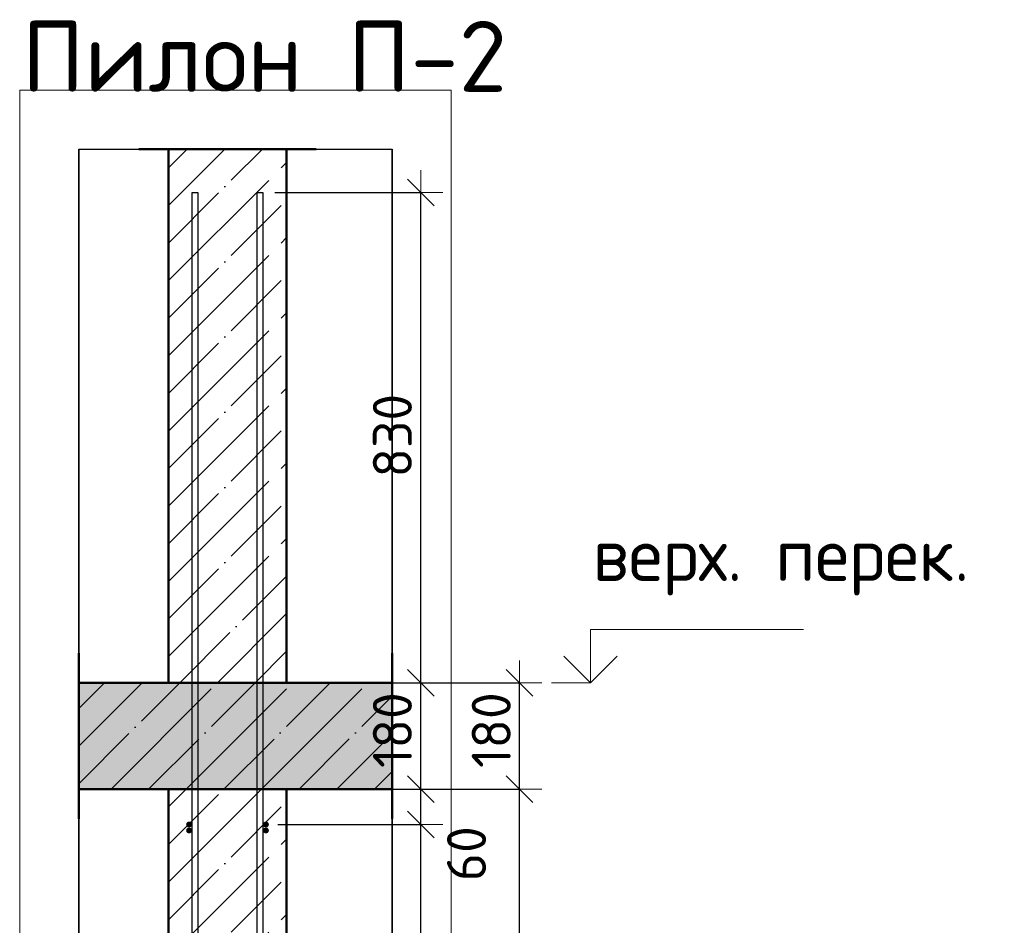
# Model space of a CAD drawing. Header units: millimetres. Extents: x -26477 to 45326, y 46540 to 77465.
# Tile 16 of 50: x -22536 to -20871, y 71408 to 72941. Entities that reach past the tile are written whole.
import ezdxf

# ---------------------------------------------------------------- set-up
doc = ezdxf.new("R2010")
doc.units = ezdxf.units.MM
doc.header["$PDMODE"] = 65
doc.linetypes.add('______11', pattern=[150, 120, -15, 0, -15])
doc.linetypes.add('______5', pattern=[330, 240, -30, 30, -30])
for name, color, linetype, lineweight in [('Standard', 7, 'Continuous', 25), ('Арм.стержн. Арматура края', 96, 'Continuous', 35), ('Арм.стержн. вертикальными 1', 22, 'Continuous', 35), ('Арм.стержн.горизонт. 1', 180, 'Continuous', 35), ('Высотная отметки_ общее', 7, 'Continuous', 13), ('Размерная линия_ общее', 7, 'Continuous', 13)]:
    doc.layers.add(name, color=color, linetype=linetype, lineweight=lineweight)
doc.styles.add('ISOCPEUR', font='ISOCPEUR')
doc.dimstyles.new('DIMSTYLE_4', dxfattribs={"dimtxt": 66, "dimasz": 75, "dimexe": 0, "dimexo": 0, "dimgap": 33, "dimtad": 2, "dimdec": 0, "dimrnd": 5, "dimzin": 12, "dimdsep": 46, "dimtxsty": 'ISOCPEUR', "dimblk1": 'ALL_ML_STRICH', "dimblk2": 'ALL_ML_STRICH', "dimsah": 1, "dimcen": 0, "dimclrd": 7, "dimclre": 256, "dimclrt": 7, "dimadec": 0, "dimazin": 0, "dimtfac": 1, "dimtdec": 0, "dimtix": 1, "dimtmove": 2, "dimatfit": 3, "dimfxl": 0, "dimtvp": 1.2, "dimtzin": 0, "dimlwd": 0, "dimlwe": -3, "dimarcsym": 0})
doc.dimstyles.new('DIMSTYLE_5', dxfattribs={"dimtxt": 66, "dimasz": 75, "dimexe": 0, "dimexo": 0, "dimgap": 33, "dimtad": 2, "dimdec": 0, "dimrnd": 5, "dimzin": 12, "dimdsep": 46, "dimtxsty": 'ISOCPEUR', "dimblk1": 'ALL_ML_STRICH', "dimblk2": 'ALL_ML_STRICH', "dimsah": 1, "dimcen": 0, "dimclrd": 7, "dimclre": 256, "dimclrt": 7, "dimadec": 0, "dimazin": 0, "dimtfac": 1, "dimtdec": 0, "dimtix": 1, "dimtmove": 2, "dimatfit": 3, "dimfxl": 0, "dimtzin": 0, "dimlwd": 0, "dimlwe": -3, "dimarcsym": 0})
doc.dimstyles.new('DIMSTYLE_9', dxfattribs={"dimtxt": 66, "dimasz": 75, "dimexe": 0, "dimexo": 0, "dimgap": 33, "dimtad": 0, "dimdec": 0, "dimrnd": 5, "dimzin": 12, "dimdsep": 46, "dimtxsty": 'ISOCPEUR', "dimblk1": 'ALL_ML_STRICH', "dimblk2": 'ALL_ML_STRICH', "dimsah": 1, "dimcen": 0, "dimclrd": 7, "dimclre": 256, "dimclrt": 7, "dimadec": 0, "dimazin": 0, "dimtfac": 1, "dimtdec": 0, "dimtix": 1, "dimtmove": 2, "dimatfit": 3, "dimfxl": 0, "dimtvp": 1.2, "dimtzin": 0, "dimlwd": 0, "dimlwe": -3, "dimarcsym": 0})

# ---------------------------------------------------------------- blocks, each defined once
blk = doc.blocks.new('ALL_ML_STRICH')
at = {"color": 0, "linetype": 'ByBlock', "lineweight": -2}
for p, q in [((0, -0.5), (0, 0.5)), ((-0.3, -0.3), (0.3, 0.3)), ((-1, 0), (0.5, 0))]:
    blk.add_line(p, q, dxfattribs=at)
blk = doc.blocks.new('*D40')
at = {"layer": 'DEFPOINTS', "color": 7, "linetype": 'Continuous', "lineweight": 13, "transparency": 33554687}
for p in [(-21988.7, 71638.6), (-21960.1, 68518.6), (-21690.8, 68518.6)]:
    blk.add_point(p, dxfattribs=at)
at = {"layer": 'Размерная линия_ общее', "color": 253, "linetype": 'Continuous', "lineweight": -2, "true_color": 0xa0a0a0, "transparency": 33554687}
for p, q in [((-21968.7, 71638.6), (-21690.8, 71638.6)), ((-21940.1, 68518.6), (-21690.8, 68518.6))]:
    blk.add_line(p, q, dxfattribs=at)
at = {"layer": 'Размерная линия_ общее', "color": 7, "linetype": 'Continuous', "lineweight": -2, "transparency": 33554687}
blk.add_line((-21690.8, 68518.6), (-21690.8, 71638.6), dxfattribs=at)
at = {"layer": 'Размерная линия_ общее', "color": 7, "linetype": 'Continuous', "lineweight": 13, "transparency": 33554687, "xscale": 75, "yscale": 75, "zscale": 75}
for p, rotation in [((-21690.8, 71638.6), 90), ((-21690.8, 68518.6), 270)]:
    blk.add_blockref('ALL_ML_STRICH', p, dxfattribs=dict(at, rotation=rotation))
at = {"layer": 'Размерная линия_ общее', "color": 7, "linetype": 'Continuous', "lineweight": 13, "transparency": 33554687, "insert": (-21738.8, 70088.5), "char_height": 66, "width": 264, "attachment_point": 5, "rotation": 90, "style": 'ISOCPEUR'}
blk.add_mtext('\\A1;{3120}', dxfattribs=at)
blk = doc.blocks.new('*D41')
at = {"layer": 'DEFPOINTS', "color": 7, "linetype": 'Continuous', "lineweight": 13, "transparency": 33554687}
for p in [(-21984.7, 71818.6), (-21988.7, 71638.6), (-21690.8, 71638.6)]:
    blk.add_point(p, dxfattribs=at)
at = {"layer": 'Размерная линия_ общее', "color": 253, "linetype": 'Continuous', "lineweight": -2, "true_color": 0xa0a0a0, "transparency": 33554687}
for p, q in [((-21964.7, 71818.6), (-21690.8, 71818.6)), ((-21968.7, 71638.6), (-21690.8, 71638.6))]:
    blk.add_line(p, q, dxfattribs=at)
at = {"layer": 'Размерная линия_ общее', "color": 7, "linetype": 'Continuous', "lineweight": -2, "transparency": 33554687}
blk.add_line((-21690.8, 71638.6), (-21690.8, 71818.6), dxfattribs=at)
at = {"layer": 'Размерная линия_ общее', "color": 7, "linetype": 'Continuous', "lineweight": 13, "transparency": 33554687, "xscale": 75, "yscale": 75, "zscale": 75}
for p, rotation in [((-21690.8, 71818.6), 90), ((-21690.8, 71638.6), 270)]:
    blk.add_blockref('ALL_ML_STRICH', p, dxfattribs=dict(at, rotation=rotation))
at = {"layer": 'Размерная линия_ общее', "color": 7, "linetype": 'Continuous', "lineweight": 13, "transparency": 33554687, "insert": (-21738.8, 71738.5), "char_height": 66, "width": 198, "attachment_point": 5, "rotation": 90, "style": 'ISOCPEUR'}
blk.add_mtext('\\A1;{180}', dxfattribs=at)
blk = doc.blocks.new('*D43')
at = {"layer": 'DEFPOINTS', "color": 7, "linetype": 'Continuous', "lineweight": 13, "transparency": 33554687}
for p in [(-22119.9, 71578.6), (-22119.9, 68578.6), (-21858, 68578.6)]:
    blk.add_point(p, dxfattribs=at)
at = {"layer": 'Размерная линия_ общее', "color": 253, "linetype": 'Continuous', "lineweight": -2, "true_color": 0xa0a0a0, "transparency": 33554687}
for p, q in [((-22099.9, 71578.6), (-21858, 71578.6)), ((-22099.9, 68578.6), (-21858, 68578.6))]:
    blk.add_line(p, q, dxfattribs=at)
at = {"layer": 'Размерная линия_ общее', "color": 7, "linetype": 'Continuous', "lineweight": -2, "transparency": 33554687}
blk.add_line((-21858, 68578.6), (-21858, 71578.6), dxfattribs=at)
at = {"layer": 'Размерная линия_ общее', "color": 7, "linetype": 'Continuous', "lineweight": 13, "transparency": 33554687, "xscale": 75, "yscale": 75, "zscale": 75}
for p, rotation in [((-21858, 71578.6), 90), ((-21858, 68578.6), 270)]:
    blk.add_blockref('ALL_ML_STRICH', p, dxfattribs=dict(at, rotation=rotation))
at = {"layer": 'Размерная линия_ общее', "color": 7, "linetype": 'Continuous', "lineweight": 13, "transparency": 33554687, "insert": (-21939, 69856.6), "char_height": 66, "width": 3.3, "attachment_point": 1, "rotation": 90, "line_spacing_factor": 0.60241, "style": 'ISOCPEUR'}
blk.add_mtext('\\W0.91;15х200=3000', dxfattribs=at)
blk = doc.blocks.new('*D44')
at = {"layer": 'DEFPOINTS', "color": 7, "linetype": 'Continuous', "lineweight": 13, "transparency": 33554687}
for p in [(-22084.9, 71638.6), (-22119.9, 71578.6), (-21858, 71578.6)]:
    blk.add_point(p, dxfattribs=at)
at = {"layer": 'Размерная линия_ общее', "color": 253, "linetype": 'Continuous', "lineweight": -2, "true_color": 0xa0a0a0, "transparency": 33554687}
for p, q in [((-22064.9, 71638.6), (-21858, 71638.6)), ((-22099.9, 71578.6), (-21858, 71578.6))]:
    blk.add_line(p, q, dxfattribs=at)
at = {"layer": 'Размерная линия_ общее', "color": 7, "linetype": 'Continuous', "lineweight": -2, "transparency": 33554687}
blk.add_line((-21858, 71578.6), (-21858, 71638.6), dxfattribs=at)
at = {"layer": 'Размерная линия_ общее', "color": 7, "linetype": 'Continuous', "lineweight": 13, "transparency": 33554687, "xscale": 75, "yscale": 75, "zscale": 75}
for p, rotation in [((-21858, 71638.6), 90), ((-21858, 71578.6), 270)]:
    blk.add_blockref('ALL_ML_STRICH', p, dxfattribs=dict(at, rotation=rotation))
at = {"layer": 'Размерная линия_ общее', "color": 7, "linetype": 'Continuous', "lineweight": 13, "transparency": 33554687, "insert": (-21780.6, 71529.3), "char_height": 66, "width": 132, "attachment_point": 5, "rotation": 90, "style": 'ISOCPEUR'}
blk.add_mtext('\\A1;{60}', dxfattribs=at)
blk = doc.blocks.new('*D45')
at = {"layer": 'DEFPOINTS', "color": 7, "linetype": 'Continuous', "lineweight": 13, "transparency": 33554687}
for p in [(-22084.9, 71818.6), (-22084.9, 71638.6), (-21858, 71638.6)]:
    blk.add_point(p, dxfattribs=at)
at = {"layer": 'Размерная линия_ общее', "color": 253, "linetype": 'Continuous', "lineweight": -2, "true_color": 0xa0a0a0, "transparency": 33554687}
for p, q in [((-22064.9, 71818.6), (-21858, 71818.6)), ((-22064.9, 71638.6), (-21858, 71638.6))]:
    blk.add_line(p, q, dxfattribs=at)
at = {"layer": 'Размерная линия_ общее', "color": 7, "linetype": 'Continuous', "lineweight": -2, "transparency": 33554687}
blk.add_line((-21858, 71638.6), (-21858, 71818.6), dxfattribs=at)
at = {"layer": 'Размерная линия_ общее', "color": 7, "linetype": 'Continuous', "lineweight": 13, "transparency": 33554687, "xscale": 75, "yscale": 75, "zscale": 75}
for p, rotation in [((-21858, 71818.6), 90), ((-21858, 71638.6), 270)]:
    blk.add_blockref('ALL_ML_STRICH', p, dxfattribs=dict(at, rotation=rotation))
at = {"layer": 'Размерная линия_ общее', "color": 7, "linetype": 'Continuous', "lineweight": 13, "transparency": 33554687, "insert": (-21906, 71738.5), "char_height": 66, "width": 198, "attachment_point": 5, "rotation": 90, "style": 'ISOCPEUR'}
blk.add_mtext('\\A1;{180}', dxfattribs=at)
blk = doc.blocks.new('*D46')
at = {"layer": 'DEFPOINTS', "color": 7, "linetype": 'Continuous', "lineweight": 13, "transparency": 33554687}
for p in [(-22124.9, 72648.6), (-22084.9, 71818.6), (-21858, 71818.6)]:
    blk.add_point(p, dxfattribs=at)
at = {"layer": 'Размерная линия_ общее', "color": 253, "linetype": 'Continuous', "lineweight": -2, "true_color": 0xa0a0a0, "transparency": 33554687}
for p, q in [((-22104.9, 72648.6), (-21858, 72648.6)), ((-22064.9, 71818.6), (-21858, 71818.6))]:
    blk.add_line(p, q, dxfattribs=at)
at = {"layer": 'Размерная линия_ общее', "color": 7, "linetype": 'Continuous', "lineweight": -2, "transparency": 33554687}
blk.add_line((-21858, 71818.6), (-21858, 72648.6), dxfattribs=at)
at = {"layer": 'Размерная линия_ общее', "color": 7, "linetype": 'Continuous', "lineweight": 13, "transparency": 33554687, "xscale": 75, "yscale": 75, "zscale": 75}
for p, rotation in [((-21858, 72648.6), 90), ((-21858, 71818.6), 270)]:
    blk.add_blockref('ALL_ML_STRICH', p, dxfattribs=dict(at, rotation=rotation))
at = {"layer": 'Размерная линия_ общее', "color": 7, "linetype": 'Continuous', "lineweight": 13, "transparency": 33554687, "insert": (-21906, 72236.9), "char_height": 66, "width": 198, "attachment_point": 5, "rotation": 90, "style": 'ISOCPEUR'}
blk.add_mtext('\\A1;{830}', dxfattribs=at)
blk = doc.blocks.new('COMPLEX_ELEVATIONDIM_2')
at = {"layer": 'Высотная отметки_ общее', "color": 7, "linetype": 'Continuous', "lineweight": 13, "transparency": 33554687}
for p, q in [((-21570.8, 71818.6), (-21570.8, 71908.6)), ((-21570.8, 71908.6), (-21210.8, 71908.6)), ((-21570.8, 71818.6), (-21615.8, 71863.6)), ((-21570.8, 71818.6), (-21525.8, 71863.6)), ((-21570.8, 71818.6), (-21570.8, 71818.6)), ((-21570.8, 71818.6), (-21570.8, 71818.6)), ((-21570.8, 71818.6), (-21570.8, 71818.6)), ((-21570.8, 71818.6), (-21570.8, 71818.6))]:
    blk.add_line(p, q, dxfattribs=at)
blk.add_lwpolyline([(-21570.8, 71818.6), (-21580.9, 71818.6), (-21580.9, 71818.6), (-21636.9, 71818.6)], dxfattribs=at)
at = {"layer": 'Высотная отметки_ общее', "color": 7, "linetype": 'Continuous', "lineweight": 13, "transparency": 33554687, "insert": (-21567.4, 71966.5), "char_height": 90, "width": 718.298, "attachment_point": 7, "style": 'ISOCPEUR'}
blk.add_mtext('\\W0.97;верх. перек.', dxfattribs=at)

msp = doc.modelspace()

# ---------------------------------------------------------------- hatches: boundary and pattern name
at = {"linetype": 'Continuous', "lineweight": -3, "transparency": 33554687}
msp.add_hatch(color=7, dxfattribs=at).paths.add_polyline_path([(-21906.5, 71638.6), (-21906.5, 71818.6), (-22436.5, 71818.6), (-22436.5, 71638.6)])
at = {"layer": 'Арм.стержн. Арматура края', "linetype": 'Continuous', "lineweight": 50, "transparency": 33554687}
for points in [[(-22244.9, 71568.6), (-22245.3, 71570.6), (-22246.4, 71572.2), (-22248, 71573.3), (-22249.9, 71573.6), (-22251.8, 71573.3), (-22253.5, 71572.2), (-22254.6, 71570.6), (-22254.9, 71568.6), (-22254.6, 71566.7), (-22253.5, 71565.1), (-22251.8, 71564), (-22249.9, 71563.6), (-22248, 71564), (-22246.4, 71565.1), (-22245.3, 71566.7)], [(-22114.9, 71568.6), (-22115.3, 71570.6), (-22116.4, 71572.2), (-22118, 71573.3), (-22119.9, 71573.6), (-22121.8, 71573.3), (-22123.5, 71572.2), (-22124.6, 71570.6), (-22124.9, 71568.6), (-22124.6, 71566.7), (-22123.5, 71565.1), (-22121.8, 71564), (-22119.9, 71563.6), (-22118, 71564), (-22116.4, 71565.1), (-22115.3, 71566.7)]]:
    msp.add_hatch(color=4, dxfattribs=at).paths.add_polyline_path(points)
at = {"layer": 'Арм.стержн.горизонт. 1', "linetype": 'Continuous', "lineweight": 50, "transparency": 33554687}
for points in [[(-22244.9, 71578.6), (-22245.3, 71580.6), (-22246.4, 71582.2), (-22248, 71583.3), (-22249.9, 71583.6), (-22251.8, 71583.3), (-22253.5, 71582.2), (-22254.6, 71580.6), (-22254.9, 71578.6), (-22254.6, 71576.7), (-22253.5, 71575.1), (-22251.8, 71574), (-22249.9, 71573.6), (-22248, 71574), (-22246.4, 71575.1), (-22245.3, 71576.7)], [(-22114.9, 71578.6), (-22115.3, 71580.6), (-22116.4, 71582.2), (-22118, 71583.3), (-22119.9, 71583.6), (-22121.8, 71583.3), (-22123.5, 71582.2), (-22124.6, 71580.6), (-22124.9, 71578.6), (-22124.6, 71576.7), (-22123.5, 71575.1), (-22121.8, 71574), (-22119.9, 71573.6), (-22118, 71574), (-22116.4, 71575.1), (-22115.3, 71576.7)]]:
    msp.add_hatch(color=4, dxfattribs=at).paths.add_polyline_path(points)

# ---------------------------------------------------------------- linework, layer by layer
at = {"color": 52, "linetype": 'Continuous', "lineweight": -3, "transparency": 33554687}
for p, q in [((-22436.5, 72722), (-21906.5, 72722)), ((-22436.5, 72722), (-21906.5, 72722)), ((-22436.5, 72722), (-22436.5, 68173.4)), ((-22436.5, 68173.4), (-22436.5, 72722)), ((-21906.5, 72722), (-21906.5, 68173.4)), ((-21906.5, 68173.4), (-21906.5, 72722))]:
    msp.add_line(p, q, dxfattribs=at)
at = {"color": 7, "linetype": 'Continuous', "lineweight": 50, "transparency": 33554687}
for p, q in [((-22034.9, 72722), (-22334.9, 72722)), ((-22284.9, 72722), (-22284.9, 71818.6)), ((-22084.9, 71818.6), (-22084.9, 72722)), ((-22436.5, 71868.6), (-22436.5, 71588.6)), ((-21906.5, 71588.6), (-21906.5, 71868.6)), ((-22284.9, 71818.6), (-22436.5, 71818.6)), ((-22284.9, 71818.6), (-22084.9, 71818.6)), ((-22084.9, 71818.6), (-22284.9, 71818.6)), ((-21906.5, 71818.6), (-22084.9, 71818.6)), ((-22436.5, 71638.6), (-22284.9, 71638.6)), ((-22284.9, 71638.6), (-22084.9, 71638.6)), ((-22084.9, 71638.6), (-21906.5, 71638.6))]:
    msp.add_line(p, q, dxfattribs=at)
at = {"color": 7, "linetype": '______11', "lineweight": -3, "transparency": 33554687}
for p, q in [((-22284.9, 72563), (-22125.9, 72722)), ((-22284.9, 72690.3), (-22253.2, 72722)), ((-22284.9, 72435.7), (-22084.9, 72635.7)), ((-22284.9, 72308.5), (-22084.9, 72508.5)), ((-22284.9, 72181.2), (-22084.9, 72381.2)), ((-22284.9, 72053.9), (-22084.9, 72253.9)), ((-22284.9, 71926.6), (-22084.9, 72126.6)), ((-22265.6, 71818.6), (-22084.9, 71999.3)), ((-22138.3, 71818.6), (-22084.9, 71872.1)), ((-22436.5, 71775.1), (-22392.9, 71818.6)), ((-22436.5, 71647.8), (-22265.6, 71818.6)), ((-22318.3, 71638.6), (-22138.3, 71818.6)), ((-22191.1, 71638.6), (-22011.1, 71818.6)), ((-22063.8, 71638.6), (-21906.5, 71796)), ((-21936.5, 71638.6), (-21906.5, 71668.7))]:
    msp.add_line(p, q, dxfattribs=at)
at = {"color": 7, "linetype": '______5', "lineweight": -3, "transparency": 33554687}
for p, q in [((-22284.9, 72626.7), (-22189.6, 72722)), ((-22284.9, 72499.4), (-22084.9, 72699.4)), ((-22284.9, 72372.1), (-22084.9, 72572.1)), ((-22284.9, 72244.8), (-22084.9, 72444.8)), ((-22284.9, 72117.5), (-22084.9, 72317.5)), ((-22284.9, 71990.3), (-22084.9, 72190.3)), ((-22284.9, 71863), (-22084.9, 72063)), ((-22202, 71818.6), (-22084.9, 71935.7)), ((-22436.5, 71711.5), (-22329.3, 71818.6)), ((-22382, 71638.6), (-22202, 71818.6)), ((-22254.7, 71638.6), (-22074.7, 71818.6)), ((-22127.4, 71638.6), (-21947.4, 71818.6)), ((-22000.1, 71638.6), (-21906.5, 71732.3))]:
    msp.add_line(p, q, dxfattribs=at)
at = {"layer": 'Standard', "color": 7, "linetype": '______11', "lineweight": -3, "transparency": 33554687}
for p, q in [((-22284.9, 71544.8), (-22191.1, 71638.6)), ((-22284.9, 71417.5), (-22084.9, 71617.5)), ((-22284.9, 71290.2), (-22084.9, 71490.2))]:
    msp.add_line(p, q, dxfattribs=at)
at = {"layer": 'Standard', "color": 7, "linetype": '______5', "lineweight": -3, "transparency": 33554687}
for p, q in [((-22284.9, 71481.1), (-22127.4, 71638.6)), ((-22284.9, 71608.4), (-22254.7, 71638.6)), ((-22284.9, 71353.9), (-22084.9, 71553.9)), ((-22284.9, 71226.6), (-22084.9, 71426.6))]:
    msp.add_line(p, q, dxfattribs=at)
at = {"layer": 'Standard', "color": 7, "linetype": 'Continuous', "lineweight": 50, "transparency": 33554687}
for p, q in [((-22084.9, 71638.6), (-22284.9, 71638.6)), ((-22284.9, 71638.6), (-22284.9, 68518.6)), ((-22084.9, 68518.6), (-22084.9, 71638.6))]:
    msp.add_line(p, q, dxfattribs=at)
at = {"layer": 'Standard', "color": 7, "linetype": 'Continuous', "lineweight": 13, "transparency": 33554687}
msp.add_lwpolyline([(-22536.5, 68073.4), (-21806.5, 68073.4), (-21806.5, 72822), (-22536.5, 72822), (-22536.5, 68073.4)], dxfattribs=at)
at = {"layer": 'Арм.стержн. вертикальными 1', "color": 4, "linetype": 'Continuous', "lineweight": 25, "transparency": 33554687}
for points in [[(-22244.9, 68518.6), (-22244.9, 72648.6), (-22234.9, 72648.6), (-22234.9, 68518.6), (-22244.9, 68518.6)], [(-22244.9, 68518.6), (-22244.9, 72648.6), (-22234.9, 72648.6), (-22234.9, 68518.6), (-22244.9, 68518.6)], [(-22134.9, 68518.6), (-22134.9, 72648.6), (-22124.9, 72648.6), (-22124.9, 68518.6), (-22134.9, 68518.6)], [(-22134.9, 68518.6), (-22134.9, 72648.6), (-22124.9, 72648.6), (-22124.9, 68518.6), (-22134.9, 68518.6)]]:
    msp.add_lwpolyline(points, dxfattribs=at)

# ---------------------------------------------------------------- block references
at = {"layer": 'Высотная отметки_ общее', "color": 7, "linetype": 'Continuous', "lineweight": 13, "transparency": 33554687}
msp.add_blockref('COMPLEX_ELEVATIONDIM_2', (0, 0), dxfattribs=at)

# ---------------------------------------------------------------- texts
at = {"layer": 'Standard', "color": 7, "linetype": 'Continuous', "lineweight": 13, "transparency": 33554687, "insert": (-22533.1, 72878.9), "char_height": 120, "width": 826.182, "attachment_point": 4, "style": 'ISOCPEUR'}
msp.add_mtext('\\A1;{\\fISOCPEUR|i0|b0;\\H120.000000;\\W1.000000;\\C7;Пилон П-2}\\P', dxfattribs=at)

# ---------------------------------------------------------------- dimensions: what is measured, and where the dimension line sits
at = {"layer": 'Размерная линия_ общее', "color": 7, "linetype": 'Continuous', "lineweight": 13, "transparency": 33554687}
for base, p1, p2, dimstyle, picture, middle in [((-21858, 72648.6), (-22064.9, 71818.6), (-22104.9, 72648.6), 'DIMSTYLE_5', '*D46', (-21906, 72236.9)), ((-21858, 71818.6), (-22064.9, 71638.6), (-22064.9, 71818.6), 'DIMSTYLE_4', '*D45', (-21906, 71738.5)), ((-21690.8, 71818.6), (-21968.7, 71638.6), (-21964.7, 71818.6), 'DIMSTYLE_4', '*D41', (-21738.8, 71738.5)), ((-21858, 71638.6), (-22099.9, 71578.6), (-22064.9, 71638.6), 'DIMSTYLE_9', '*D44', (-21780.6, 71529.3)), ((-21690.8, 71638.6), (-21940.1, 68518.6), (-21968.7, 71638.6), 'DIMSTYLE_5', '*D40', (-21738.8, 70088.5))]:
    dim = msp.add_linear_dim(base=base, p1=p1, p2=p2, angle=90, dimstyle=dimstyle, override={"dimpost": '<>', "dimclrd": 7, "dimclre": 253, "dimclrt": 7, "dimlwd": 0, "dimlwe": 65533}, dxfattribs=at)
    dim.commit()
    dim.dimension.update_dxf_attribs({"geometry": picture, "text_midpoint": middle, "dimtype": 160})
dim = msp.add_linear_dim(base=(-21858, 71578.6), p1=(-22099.9, 68578.6), p2=(-22099.9, 71578.6), angle=90, text='\\W0.91;15х200=3000', dimstyle='DIMSTYLE_5', override={"dimpost": '<>', "dimclrd": 7, "dimclre": 253, "dimclrt": 7, "dimlwd": 0, "dimlwe": 65533}, dxfattribs=at)
dim.commit()
dim.dimension.update_dxf_attribs({"geometry": '*D43', "text_midpoint": (-21891, 70078.6), "dimtype": 160})

doc.saveas('drawing.dxf')
